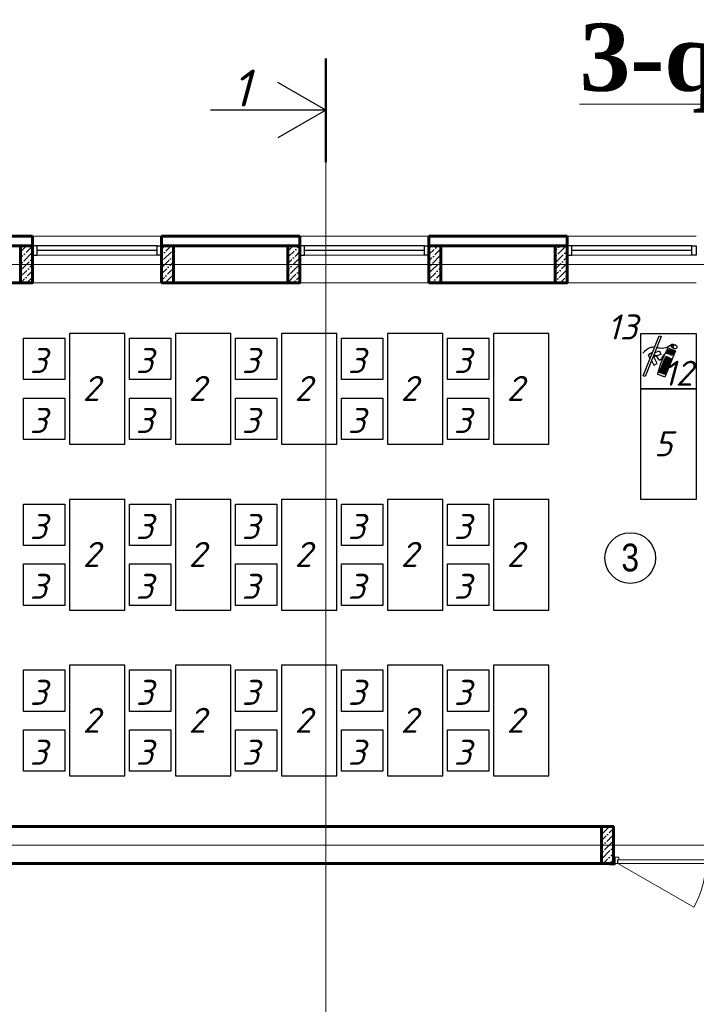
# Model space of a CAD drawing. Header units: millimetres. Extents: x -257011 to 237647566, y 2784933 to 6706507.
# Tile 135 of 256: x 9415922 to 9427989, y 5023387 to 5040948. Entities that reach past the tile are written whole.
import ezdxf

# ---------------------------------------------------------------- set-up
doc = ezdxf.new("R2010")
doc.units = ezdxf.units.MM
doc.header["$LTSCALE"] = 1000
doc.linetypes.add('ACAD_ISO03W100', pattern=[30, 12, -18])
doc.linetypes.add('ACAD_ISO10W100', pattern=[18, 12, -3, 0, -3])
for name, color, linetype, lineweight in [('Doors', 86, 'Continuous', 13), ('expl', 234, 'Continuous', 13), ('PLAN', 7, 'Continuous', 40), ('заливки', 250, 'Continuous', 18), ('Калонны', 20, 'Continuous', 25), ('Размеры', 251, 'Continuous', 18)]:
    doc.layers.add(name, color=color, linetype=linetype, lineweight=lineweight)
doc.layers.add('TESS', color=252, linetype='Continuous')
doc.layers.add('ТХ', color=7, linetype='Continuous')
doc.styles.get("Standard").update_dxf_attribs({"font": 'ARIALN.TTF'})

# ---------------------------------------------------------------- blocks, each defined once
blk = doc.blocks.new('eshik yangi')
at = {"layer": 'Doors'}
blk.add_line((1405002, 1634259), (1404179, 1633784), dxfattribs=at)
for points in [[(1404002, 1634329), (1404022, 1634329), (1404022, 1634259), (1404002, 1634259)], [(1404062, 1634299), (1404062, 1634329), (1404022, 1634329), (1404022, 1634259), (1404047, 1634259), (1404047, 1634299)], [(1404992, 1634299), (1404992, 1634329), (1405032, 1634329), (1405032, 1634259), (1405007, 1634259), (1405007, 1634299)], [(1405052, 1634329), (1405032, 1634329), (1405032, 1634259), (1405052, 1634259)], [(1403962, 1634259), (1404022, 1634259), (1404022, 1634244), (1403962, 1634244)], [(1404052, 1634299), (1405002, 1634299), (1405002, 1634259), (1404052, 1634259)], [(1405032, 1634259), (1405092, 1634259), (1405092, 1634244), (1405032, 1634244)]]:
    blk.add_lwpolyline(points, close=True, dxfattribs=at)
blk.add_arc((1405002, 1634259), 950, 180, 210, dxfattribs=at)
blk = doc.blocks.new('wwww')
at = {"layer": 'заливки', "color": 0, "lineweight": 25, "ltscale": 0.15}
for p, q in [((-325687, -679302), (-325671, -679297)), ((-325686, -679305), (-325687, -679302)), ((-325686, -679305), (-325681, -679321)), ((-325671, -679297), (-325660, -679334)), ((-325484, -679209), (-325477, -679225)), ((-325470, -679244), (-325465, -679256)), ((-325814, -679382), (-325729, -679357)), ((-325808, -679400), (-325814, -679382)), ((-325723, -679374), (-325808, -679400)), ((-325729, -679357), (-325713, -679352)), ((-325708, -679369), (-325723, -679374)), ((-325713, -679352), (-325708, -679369)), ((-325699, -679327), (-325681, -679321)), ((-325693, -679344), (-325699, -679327)), ((-325660, -679334), (-325693, -679344))]:
    blk.add_line(p, q, dxfattribs=at)
for points in [[(-325485, -678956), (-325474, -678992), (-326163, -679200), (-326174, -679165)], [(-325857, -679312), (-325852, -679329), (-325867, -679334), (-325873, -679316)], [(-325839, -679306), (-325834, -679323), (-325850, -679328), (-325855, -679311)], [(-325821, -679301), (-325816, -679318), (-325832, -679323), (-325837, -679306)], [(-325805, -679296), (-325800, -679313), (-325816, -679318), (-325821, -679301)], [(-325800, -679315), (-325794, -679332), (-325810, -679337), (-325815, -679320)], [(-325788, -679291), (-325782, -679308), (-325798, -679313), (-325803, -679295)], [(-325782, -679310), (-325777, -679327), (-325792, -679332), (-325797, -679315)], [(-325770, -679285), (-325764, -679302), (-325780, -679307), (-325785, -679290)], [(-325764, -679304), (-325759, -679322), (-325774, -679326), (-325780, -679309)], [(-325752, -679280), (-325747, -679297), (-325762, -679302), (-325767, -679285)], [(-325746, -679299), (-325741, -679316), (-325756, -679321), (-325762, -679304)], [(-325736, -679275), (-325731, -679292), (-325747, -679297), (-325752, -679280)], [(-325730, -679294), (-325725, -679312), (-325741, -679316), (-325746, -679299)], [(-325725, -679314), (-325719, -679331), (-325735, -679335), (-325740, -679318)], [(-325718, -679270), (-325713, -679287), (-325729, -679292), (-325734, -679274)], [(-325712, -679289), (-325707, -679306), (-325723, -679311), (-325728, -679294)], [(-325707, -679308), (-325701, -679325), (-325717, -679330), (-325722, -679313)], [(-325700, -679264), (-325695, -679281), (-325711, -679286), (-325716, -679269)], [(-325695, -679284), (-325689, -679301), (-325705, -679305), (-325710, -679288)], [(-325689, -679303), (-325684, -679320), (-325699, -679325), (-325704, -679307)], [(-325682, -679259), (-325677, -679276), (-325693, -679281), (-325698, -679264)], [(-325677, -679278), (-325671, -679295), (-325687, -679300), (-325692, -679283)], [(-325617, -679239), (-325611, -679256), (-325627, -679261), (-325632, -679244)], [(-325611, -679258), (-325606, -679275), (-325621, -679280), (-325626, -679263)], [(-325605, -679277), (-325600, -679295), (-325615, -679299), (-325621, -679282)], [(-325599, -679297), (-325594, -679314), (-325610, -679319), (-325615, -679301)], [(-325599, -679234), (-325594, -679251), (-325609, -679255), (-325614, -679238)], [(-325593, -679253), (-325588, -679270), (-325603, -679275), (-325609, -679258)], [(-325593, -679316), (-325588, -679333), (-325604, -679338), (-325609, -679321)], [(-325587, -679272), (-325582, -679289), (-325598, -679294), (-325603, -679277)], [(-325581, -679228), (-325576, -679245), (-325591, -679250), (-325597, -679233)], [(-325581, -679291), (-325576, -679308), (-325592, -679313), (-325597, -679296)], [(-325575, -679247), (-325570, -679265), (-325586, -679269), (-325591, -679252)], [(-325576, -679310), (-325570, -679328), (-325586, -679332), (-325591, -679315)], [(-325569, -679267), (-325564, -679284), (-325580, -679288), (-325585, -679271)], [(-325563, -679223), (-325558, -679240), (-325573, -679245), (-325579, -679228)], [(-325563, -679286), (-325558, -679303), (-325574, -679308), (-325579, -679291)], [(-325557, -679242), (-325552, -679259), (-325568, -679264), (-325573, -679247)], [(-325558, -679305), (-325552, -679322), (-325568, -679327), (-325573, -679310)], [(-325551, -679261), (-325546, -679278), (-325562, -679283), (-325567, -679266)], [(-325546, -679280), (-325540, -679298), (-325556, -679302), (-325561, -679285)], [(-325540, -679300), (-325535, -679317), (-325550, -679321), (-325555, -679304)], [(-325944, -679338), (-325939, -679355), (-325955, -679360), (-325960, -679343)], [(-325938, -679357), (-325933, -679374), (-325949, -679379), (-325954, -679362)], [(-325933, -679376), (-325927, -679394), (-325943, -679398), (-325948, -679381)], [(-325926, -679333), (-325921, -679350), (-325937, -679355), (-325942, -679337)], [(-325927, -679396), (-325922, -679413), (-325937, -679418), (-325942, -679400)], [(-325921, -679415), (-325916, -679432), (-325931, -679437), (-325937, -679420)], [(-325920, -679352), (-325915, -679369), (-325931, -679374), (-325936, -679357)], [(-325915, -679371), (-325909, -679388), (-325925, -679393), (-325930, -679376)], [(-325908, -679327), (-325903, -679344), (-325919, -679349), (-325924, -679332)], [(-325909, -679390), (-325904, -679407), (-325919, -679412), (-325924, -679395)], [(-325903, -679409), (-325898, -679427), (-325913, -679431), (-325919, -679414)], [(-325903, -679346), (-325897, -679364), (-325913, -679368), (-325918, -679351)], [(-325897, -679366), (-325892, -679383), (-325907, -679388), (-325912, -679370)], [(-325891, -679385), (-325886, -679402), (-325901, -679407), (-325907, -679390)], [(-325890, -679322), (-325885, -679339), (-325901, -679344), (-325906, -679327)], [(-325885, -679404), (-325880, -679421), (-325896, -679426), (-325901, -679409)], [(-325885, -679341), (-325879, -679358), (-325895, -679363), (-325900, -679346)], [(-325879, -679360), (-325874, -679377), (-325889, -679382), (-325895, -679365)], [(-325875, -679317), (-325870, -679334), (-325885, -679339), (-325890, -679322)], [(-325873, -679379), (-325868, -679397), (-325884, -679401), (-325889, -679384)], [(-325869, -679336), (-325864, -679353), (-325879, -679358), (-325885, -679341)], [(-325867, -679399), (-325862, -679416), (-325878, -679421), (-325883, -679403)], [(-325863, -679355), (-325858, -679373), (-325874, -679377), (-325879, -679360)], [(-325857, -679375), (-325852, -679392), (-325868, -679397), (-325873, -679379)], [(-325851, -679331), (-325846, -679348), (-325862, -679353), (-325867, -679336)], [(-325852, -679394), (-325846, -679411), (-325862, -679416), (-325867, -679399)], [(-325845, -679350), (-325840, -679367), (-325856, -679372), (-325861, -679355)], [(-325839, -679369), (-325834, -679386), (-325850, -679391), (-325855, -679374)], [(-325833, -679325), (-325828, -679343), (-325844, -679347), (-325849, -679330)], [(-325834, -679388), (-325828, -679406), (-325844, -679410), (-325849, -679393)], [(-325827, -679345), (-325822, -679362), (-325838, -679367), (-325843, -679349)], [(-325822, -679364), (-325816, -679381), (-325832, -679386), (-325837, -679369)], [(-325815, -679320), (-325810, -679337), (-325826, -679342), (-325831, -679325)], [(-325816, -679383), (-325811, -679400), (-325826, -679405), (-325831, -679388)], [(-325810, -679339), (-325804, -679356), (-325820, -679361), (-325825, -679344)], [(-325804, -679358), (-325799, -679376), (-325814, -679380), (-325819, -679363)], [(-325794, -679335), (-325789, -679352), (-325804, -679356), (-325810, -679339)], [(-325788, -679354), (-325783, -679371), (-325799, -679376), (-325804, -679358)], [(-325776, -679329), (-325771, -679346), (-325786, -679351), (-325792, -679334)], [(-325770, -679348), (-325765, -679365), (-325781, -679370), (-325786, -679353)], [(-325758, -679324), (-325753, -679341), (-325769, -679346), (-325774, -679328)], [(-325752, -679343), (-325747, -679360), (-325763, -679365), (-325768, -679348)], [(-325740, -679318), (-325735, -679335), (-325751, -679340), (-325756, -679323)], [(-325734, -679337), (-325729, -679355), (-325745, -679359), (-325750, -679342)], [(-325719, -679333), (-325714, -679350), (-325729, -679355), (-325734, -679337)], [(-325701, -679327), (-325696, -679345), (-325711, -679349), (-325716, -679332)], [(-325695, -679347), (-325690, -679364), (-325705, -679368), (-325711, -679351)], [(-325677, -679341), (-325672, -679358), (-325688, -679363), (-325693, -679346)], [(-325659, -679336), (-325654, -679353), (-325670, -679358), (-325675, -679340)]]:
    blk.add_lwpolyline(points, close=True, dxfattribs=at)
for points in [[(-325889, -679117), (-325924, -679194), (-325866, -679220), (-325815, -679108)], [(-325871, -679073), (-325877, -679070), (-325843, -679016)], [(-325788, -679048), (-325785, -679042), (-325843, -679016)], [(-325749, -679075), (-325677, -679120), (-325710, -679173), (-325815, -679108)], [(-325552, -679198), (-325513, -679328), (-325964, -679465), (-326004, -679335)]]:
    blk.add_lwpolyline(points, dxfattribs=at)
for centre, radius, start, end in [((-325114, -681459), 2303, 100.9493, 112.708), ((-325477, -679229), 29.5, 216.9044, 354.8007)]:
    blk.add_arc(centre, radius, start, end, dxfattribs=at)
at = {"layer": 'заливки', "color": 0, "lineweight": 25, "ltscale": 0.15, "extrusion": (0, 0, -1)}
blk.add_ellipse((-325468, -679263), major_axis=(16.4, -53.3), ratio=0.548518, dxfattribs=at)
at = {"layer": 'заливки', "color": 0, "lineweight": 25, "ltscale": 0.15}
blk.add_ellipse((-325473, -679235), major_axis=(3.92, -9.4), ratio=0.353008, dxfattribs=at)
for points, knots in [([(-325685, -679017), (-325698, -678997), (-325744, -678938), (-325827, -678931), (-325886, -678926)], [258.945343, 258.945343, 258.945343, 258.945343, 321.866255, 469.799997, 469.799997, 469.799997, 469.799997]), ([(-325805, -679092), (-325787, -679100), (-325762, -679126), (-325839, -679240), (-325737, -679231), (-325675, -679225)], [52.696456, 52.696456, 52.696456, 52.696456, 88.452953, 137.856523, 215.270135, 215.270135, 215.270135, 215.270135]), ([(-325800, -679090), (-325797, -679092), (-325794, -679094), (-325788, -679098), (-325785, -679100), (-325780, -679106), (-325778, -679110), (-325775, -679117), (-325774, -679121), (-325774, -679127), (-325774, -679129), (-325775, -679133), (-325775, -679135), (-325777, -679143), (-325779, -679149), (-325783, -679160), (-325786, -679166), (-325791, -679178), (-325793, -679183), (-325796, -679192), (-325797, -679195), (-325798, -679200), (-325798, -679202), (-325798, -679206), (-325798, -679207), (-325797, -679210), (-325796, -679212), (-325795, -679214), (-325794, -679216), (-325791, -679218), (-325790, -679219), (-325786, -679221), (-325784, -679221), (-325778, -679224), (-325773, -679225), (-325761, -679226), (-325754, -679227), (-325740, -679227), (-325732, -679226), (-325709, -679225), (-325692, -679224), (-325675, -679222)], [54.981019, 54.981019, 54.981019, 54.981019, 61.260874, 61.260874, 69.6918, 69.6918, 78.122727, 78.122727, 86.553654, 86.553654, 90.403827, 90.403827, 94.253999, 94.253999, 104.434609, 104.434609, 114.615219, 114.615219, 124.795829, 124.795829, 131.641747, 131.641747, 135.939583, 135.939583, 141.201002, 141.201002, 146.462422, 146.462422, 151.723841, 151.723841, 156.985261, 156.985261, 162.24668, 162.24668, 172.922377, 172.922377, 183.598075, 183.598075, 194.273772, 194.273772, 215.270135, 215.270135, 215.270135, 215.270135]), ([(-325484, -679209), (-325526, -679194), (-325606, -679165), (-325646, -679086), (-325666, -679050)], [0, 0, 0, 0, 117.894714, 225.048375, 225.048375, 225.048375, 225.048375])]:
    blk.add_open_spline(points, degree=3, knots=knots, dxfattribs=at)
blk = doc.blocks.new('njmghn')
at = {"ltscale": 100}
h = blk.add_hatch(dxfattribs=at)
h.set_pattern_fill('ANSI36', color=256, scale=15, style=0)
h.set_pattern_definition([(45, (9885045.847, 4372517.793), (25.2569703, 92.6088912), [119.0625, -23.8125, 0, -23.8125])])
h.paths.add_polyline_path([(9739343.6, 5089672.3), (9739213.6, 5089672.3), (9739213.6, 5090072.3), (9739343.6, 5090072.3)])
h = blk.add_hatch(dxfattribs=at)
h.set_pattern_fill('ANSI36', color=256, scale=15, style=0)
h.set_pattern_definition([(45, (9886815.847, 4372517.793), (25.2569703, 92.6088912), [119.0625, -23.8125, 0, -23.8125])])
h.paths.add_polyline_path([(9740873.6, 5089672.3), (9740743.6, 5089672.3), (9740743.6, 5090072.3), (9740873.6, 5090072.3)])
h = blk.add_hatch(dxfattribs=at)
h.set_pattern_fill('ANSI36', color=256, scale=15, style=0)
h.set_pattern_definition([(45, (9882145.847, 4372517.793), (25.2569703, 92.6088912), [119.0625, -23.8125, 0, -23.8125])])
h.paths.add_polyline_path([(9742243.6, 5089672.3), (9742113.6, 5089672.3), (9742113.6, 5090072.3), (9742243.6, 5090072.3)])
h = blk.add_hatch(dxfattribs=at)
h.set_pattern_fill('ANSI36', color=256, scale=15, style=0)
h.set_pattern_definition([(45, (9883915.847, 4372517.793), (25.2569703, 92.6088912), [119.0625, -23.8125, 0, -23.8125])])
h.paths.add_polyline_path([(9743773.6, 5089672.3), (9743643.6, 5089672.3), (9743643.6, 5090072.3), (9743773.6, 5090072.3)])
h = blk.add_hatch(dxfattribs=at)
h.set_pattern_fill('ANSI36', color=256, scale=15, style=0)
h.set_pattern_definition([(45, (9879245.847, 4372517.793), (25.2569703, 92.6088912), [119.0625, -23.8125, 0, -23.8125])])
h.paths.add_polyline_path([(9745143.6, 5089672.3), (9745013.6, 5089672.3), (9745013.6, 5090072.3), (9745143.6, 5090072.3)])
h = blk.add_hatch(dxfattribs=at)
h.set_pattern_fill('ANSI36', color=256, scale=15, style=0)
h.set_pattern_definition([(45, (9892945.847, 4352508.26), (25.2569703, 92.6088912), [119.0625, -23.8125, 0, -23.8125])])
h.paths.add_polyline_path([(9745643.6, 5083372.3), (9745513.6, 5083372.3), (9745513.6, 5083772.3), (9745643.6, 5083772.3)])
at = {"lineweight": 50}
blk.add_line((9742524.8, 5092104.9), (9742524.8, 5090982.3), dxfattribs=at)
blk.add_line((9742524.8, 5092104.9), (9742524.8, 5090982.3), dxfattribs=at)
at = {"lineweight": 30}
for q in [(9742005.2, 5091843.6), (9742005.2, 5091843.6), (9741273, 5091543.6), (9741273, 5091543.6), (9742005.2, 5091243.6), (9742005.2, 5091243.6)]:
    blk.add_line((9742524.8, 5091543.6), q, dxfattribs=at)
at = {"lineweight": 9, "ltscale": 100}
for p, q in [((9740743.6, 5090179.3), (9739343.6, 5090179.3)), ((9743643.6, 5090179.3), (9742243.6, 5090179.3)), ((9746543.6, 5090179.3), (9745143.6, 5090179.3)), ((9740743.6, 5089672.3), (9739343.6, 5089672.3)), ((9743643.6, 5089672.3), (9742243.6, 5089672.3)), ((9746543.6, 5089672.3), (9745143.6, 5089672.3))]:
    blk.add_line(p, q, dxfattribs=at)
at = {"lineweight": 60, "ltscale": 100}
for p, q in [((9739343.6, 5090072.3), (9737143.6, 5090072.3)), ((9739343.6, 5090072.3), (9739343.6, 5089672.3)), ((9742243.6, 5090072.3), (9740743.6, 5090072.3)), ((9740743.6, 5090072.3), (9740743.6, 5089672.3)), ((9742243.6, 5090072.3), (9742243.6, 5089672.3)), ((9745143.6, 5090072.3), (9743643.6, 5090072.3)), ((9743643.6, 5090072.3), (9743643.6, 5089672.3)), ((9745143.6, 5090072.3), (9745143.6, 5089672.3)), ((9739343.6, 5089672.3), (9738343.6, 5089672.3)), ((9742243.6, 5089672.3), (9740743.6, 5089672.3)), ((9745143.6, 5089672.3), (9743643.6, 5089672.3)), ((9745643.6, 5083772.3), (9738343.6, 5083772.3)), ((9745643.6, 5083772.3), (9745643.6, 5083372.3)), ((9745643.6, 5083372.3), (9737343.6, 5083372.3))]:
    blk.add_line(p, q, dxfattribs=at)
at = {"color": 5}
for p, q in [((9740693.6, 5090072.3), (9739393.6, 5090072.3)), ((9740693.6, 5090022.3), (9739393.6, 5090022.3)), ((9743593.6, 5090072.3), (9742293.6, 5090072.3)), ((9743593.6, 5090022.3), (9742293.6, 5090022.3)), ((9746493.6, 5090072.3), (9745193.6, 5090072.3)), ((9746493.6, 5090022.3), (9745193.6, 5090022.3))]:
    blk.add_line(p, q, dxfattribs=at)
at = {"color": 5, "lineweight": 0}
for p, q in [((9740693.6, 5089972.3), (9739393.6, 5089972.3)), ((9743593.6, 5089972.3), (9742293.6, 5089972.3)), ((9746493.6, 5089972.3), (9745193.6, 5089972.3))]:
    blk.add_line(p, q, dxfattribs=at)
at = {"color": 1, "linetype": 'ACAD_ISO10W100', "lineweight": 9, "ltscale": 100}
for p, q in [((9761743.6, 5089872.3), (9734743.6, 5089872.3)), ((9761743.6, 5083572.3), (9734743.6, 5083572.3))]:
    blk.add_line(p, q, dxfattribs=at)
at = {"color": 1, "linetype": 'ACAD_ISO03W100', "lineweight": 15, "ltscale": 15}
blk.add_lwpolyline([(9742524.8, 5090982.3), (9742524.8, 5072162.9)], dxfattribs=at)
at = {"color": 252, "lineweight": 60, "ltscale": 100}
for points in [[(9739343.6, 5090179.3), (9737143.6, 5090179.3)], [(9739343.6, 5090072.3), (9739343.6, 5090179.3)], [(9742243.6, 5090179.3), (9740743.6, 5090179.3)], [(9740743.6, 5090072.3), (9740743.6, 5090179.3)], [(9742243.6, 5090072.3), (9742243.6, 5090179.3)], [(9745143.6, 5090179.3), (9743643.6, 5090179.3)], [(9743643.6, 5090072.3), (9743643.6, 5090179.3)], [(9745143.6, 5090072.3), (9745143.6, 5090179.3)]]:
    blk.add_lwpolyline(points, dxfattribs=at)
at = {"color": 32, "lineweight": 30, "ltscale": 100}
for points in [[(9739343.6, 5090172.3), (9737143.6, 5090172.3)], [(9742243.6, 5090172.3), (9740743.6, 5090172.3)], [(9745143.6, 5090172.3), (9743643.6, 5090172.3)]]:
    blk.add_lwpolyline(points, dxfattribs=at)
at = {"color": 5}
for points in [[(9739343.6, 5089972.3), (9739393.6, 5089972.3), (9739393.6, 5090072.3), (9739343.6, 5090072.3)], [(9740743.6, 5089972.3), (9740693.6, 5089972.3), (9740693.6, 5090072.3), (9740743.6, 5090072.3)], [(9742243.6, 5089972.3), (9742293.6, 5089972.3), (9742293.6, 5090072.3), (9742243.6, 5090072.3)], [(9743643.6, 5089972.3), (9743593.6, 5089972.3), (9743593.6, 5090072.3), (9743643.6, 5090072.3)], [(9745143.6, 5089972.3), (9745193.6, 5089972.3), (9745193.6, 5090072.3), (9745143.6, 5090072.3)], [(9746543.6, 5089972.3), (9746493.6, 5089972.3), (9746493.6, 5090072.3), (9746543.6, 5090072.3)]]:
    blk.add_lwpolyline(points, close=True, dxfattribs=at)
at = {"layer": 'expl', "lineweight": 30}
blk.add_circle((9745827.4, 5086686.3), 275.1, dxfattribs=at)
at = {"layer": 'Размеры', "lineweight": 60, "ltscale": 5}
for points in [[(9739213.6, 5089672.3), (9739343.6, 5089672.3), (9739343.6, 5090072.3), (9739213.6, 5090072.3)], [(9740743.6, 5089672.3), (9740873.6, 5089672.3), (9740873.6, 5090072.3), (9740743.6, 5090072.3)], [(9742113.6, 5089672.3), (9742243.6, 5089672.3), (9742243.6, 5090072.3), (9742113.6, 5090072.3)], [(9743643.6, 5089672.3), (9743773.6, 5089672.3), (9743773.6, 5090072.3), (9743643.6, 5090072.3)], [(9745013.6, 5089672.3), (9745143.6, 5089672.3), (9745143.6, 5090072.3), (9745013.6, 5090072.3)], [(9745513.6, 5083372.3), (9745643.6, 5083372.3), (9745643.6, 5083772.3), (9745513.6, 5083772.3)]]:
    blk.add_lwpolyline(points, close=True, dxfattribs=at)
at = {"layer": 'ТХ', "ltscale": 5}
for points in [[(9739243.6, 5089072.3), (9739693.6, 5089072.3), (9739693.6, 5088622.3), (9739243.6, 5088622.3)], [(9739743.6, 5087922.3), (9740343.6, 5087922.3), (9740343.6, 5089122.3), (9739743.6, 5089122.3)], [(9740393.6, 5089072.3), (9740843.6, 5089072.3), (9740843.6, 5088622.3), (9740393.6, 5088622.3)], [(9740893.6, 5087922.3), (9741493.6, 5087922.3), (9741493.6, 5089122.3), (9740893.6, 5089122.3)], [(9741543.6, 5089072.3), (9741993.6, 5089072.3), (9741993.6, 5088622.3), (9741543.6, 5088622.3)], [(9742043.6, 5087922.3), (9742643.6, 5087922.3), (9742643.6, 5089122.3), (9742043.6, 5089122.3)], [(9742693.6, 5089072.3), (9743143.6, 5089072.3), (9743143.6, 5088622.3), (9742693.6, 5088622.3)], [(9743193.6, 5087922.3), (9743793.6, 5087922.3), (9743793.6, 5089122.3), (9743193.6, 5089122.3)], [(9743843.6, 5089072.3), (9744293.6, 5089072.3), (9744293.6, 5088622.3), (9743843.6, 5088622.3)], [(9744343.6, 5087922.3), (9744943.6, 5087922.3), (9744943.6, 5089122.3), (9744343.6, 5089122.3)], [(9745943.6, 5089122.3), (9746543.6, 5089122.3), (9746543.6, 5088522.3), (9745943.6, 5088522.3)], [(9745943.6, 5088522.3), (9746543.6, 5088522.3), (9746543.6, 5087322.3), (9745943.6, 5087322.3)], [(9739243.6, 5088422.3), (9739693.6, 5088422.3), (9739693.6, 5087972.3), (9739243.6, 5087972.3)], [(9740393.6, 5088422.3), (9740843.6, 5088422.3), (9740843.6, 5087972.3), (9740393.6, 5087972.3)], [(9741543.6, 5088422.3), (9741993.6, 5088422.3), (9741993.6, 5087972.3), (9741543.6, 5087972.3)], [(9742693.6, 5088422.3), (9743143.6, 5088422.3), (9743143.6, 5087972.3), (9742693.6, 5087972.3)], [(9743843.6, 5088422.3), (9744293.6, 5088422.3), (9744293.6, 5087972.3), (9743843.6, 5087972.3)], [(9739743.6, 5086122.3), (9740343.6, 5086122.3), (9740343.6, 5087322.3), (9739743.6, 5087322.3)], [(9740893.6, 5086122.3), (9741493.6, 5086122.3), (9741493.6, 5087322.3), (9740893.6, 5087322.3)], [(9742043.6, 5086122.3), (9742643.6, 5086122.3), (9742643.6, 5087322.3), (9742043.6, 5087322.3)], [(9743193.6, 5086122.3), (9743793.6, 5086122.3), (9743793.6, 5087322.3), (9743193.6, 5087322.3)], [(9744343.6, 5086122.3), (9744943.6, 5086122.3), (9744943.6, 5087322.3), (9744343.6, 5087322.3)], [(9739243.6, 5087272.3), (9739693.6, 5087272.3), (9739693.6, 5086822.3), (9739243.6, 5086822.3)], [(9740393.6, 5087272.3), (9740843.6, 5087272.3), (9740843.6, 5086822.3), (9740393.6, 5086822.3)], [(9741543.6, 5087272.3), (9741993.6, 5087272.3), (9741993.6, 5086822.3), (9741543.6, 5086822.3)], [(9742693.6, 5087272.3), (9743143.6, 5087272.3), (9743143.6, 5086822.3), (9742693.6, 5086822.3)], [(9743843.6, 5087272.3), (9744293.6, 5087272.3), (9744293.6, 5086822.3), (9743843.6, 5086822.3)], [(9739243.6, 5086622.3), (9739693.6, 5086622.3), (9739693.6, 5086172.3), (9739243.6, 5086172.3)], [(9740393.6, 5086622.3), (9740843.6, 5086622.3), (9740843.6, 5086172.3), (9740393.6, 5086172.3)], [(9741543.6, 5086622.3), (9741993.6, 5086622.3), (9741993.6, 5086172.3), (9741543.6, 5086172.3)], [(9742693.6, 5086622.3), (9743143.6, 5086622.3), (9743143.6, 5086172.3), (9742693.6, 5086172.3)], [(9743843.6, 5086622.3), (9744293.6, 5086622.3), (9744293.6, 5086172.3), (9743843.6, 5086172.3)], [(9739743.6, 5084322.3), (9740343.6, 5084322.3), (9740343.6, 5085522.3), (9739743.6, 5085522.3)], [(9740893.6, 5084322.3), (9741493.6, 5084322.3), (9741493.6, 5085522.3), (9740893.6, 5085522.3)], [(9742043.6, 5084322.3), (9742643.6, 5084322.3), (9742643.6, 5085522.3), (9742043.6, 5085522.3)], [(9743193.6, 5084322.3), (9743793.6, 5084322.3), (9743793.6, 5085522.3), (9743193.6, 5085522.3)], [(9744343.6, 5084322.3), (9744943.6, 5084322.3), (9744943.6, 5085522.3), (9744343.6, 5085522.3)], [(9739243.6, 5085472.3), (9739693.6, 5085472.3), (9739693.6, 5085022.3), (9739243.6, 5085022.3)], [(9740393.6, 5085472.3), (9740843.6, 5085472.3), (9740843.6, 5085022.3), (9740393.6, 5085022.3)], [(9741543.6, 5085472.3), (9741993.6, 5085472.3), (9741993.6, 5085022.3), (9741543.6, 5085022.3)], [(9742693.6, 5085472.3), (9743143.6, 5085472.3), (9743143.6, 5085022.3), (9742693.6, 5085022.3)], [(9743843.6, 5085472.3), (9744293.6, 5085472.3), (9744293.6, 5085022.3), (9743843.6, 5085022.3)], [(9739243.6, 5084822.3), (9739693.6, 5084822.3), (9739693.6, 5084372.3), (9739243.6, 5084372.3)], [(9740393.6, 5084822.3), (9740843.6, 5084822.3), (9740843.6, 5084372.3), (9740393.6, 5084372.3)], [(9741543.6, 5084822.3), (9741993.6, 5084822.3), (9741993.6, 5084372.3), (9741543.6, 5084372.3)], [(9742693.6, 5084822.3), (9743143.6, 5084822.3), (9743143.6, 5084372.3), (9742693.6, 5084372.3)], [(9743843.6, 5084822.3), (9744293.6, 5084822.3), (9744293.6, 5084372.3), (9743843.6, 5084372.3)]]:
    blk.add_lwpolyline(points, close=True, dxfattribs=at)
at = {"color": 2, "lineweight": 70, "xscale": -1}
blk.add_blockref('eshik yangi', (11150695.4, 3449113.7), dxfattribs=at)
at = {"layer": 'TESS', "color": 16, "xscale": 0.6480000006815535, "yscale": 0.6480000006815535, "zscale": 0.6480000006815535, "rotation": 51.30378353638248}
blk.add_blockref('wwww', (9534622.2, 5528771.5), dxfattribs=at)
at = {"lineweight": 9, "insert": (9745731, 5086537.7), "char_height": 300, "width": 349.19, "attachment_point": 7}
blk.add_mtext('3', dxfattribs=at)
at = {"layer": 'PLAN', "lineweight": 30, "insert": (9741707.3, 5091984.7), "char_height": 400, "width": 338.657, "attachment_point": 3}
blk.add_mtext('{\\fISOCPEUR|b1|i1|c204|p34;1}', dxfattribs=at)
blk.add_mtext('{\\fISOCPEUR|b1|i1|c204|p34;1}', dxfattribs=at)
at = {"layer": 'Калонны', "char_height": 271.656, "attachment_point": 7}
for s, insert in [('{\\fArial|b0|i0|c204|p34;\\C150; \\fISOCPEUR|b0|i1|c0|p34;\\C1;13}', (9745472.4, 5089056.9)), ('{\\fArial|b0|i0|c204|p34;\\C150; \\fISOCPEUR|b0|i1|c204|p34;\\C1;3}', (9739207.3, 5088692.7)), ('{\\fArial|b0|i0|c204|p34;\\C150; \\fISOCPEUR|b0|i1|c204|p34;\\C1;3}', (9740357.3, 5088692.7)), ('{\\fArial|b0|i0|c204|p34;\\C150; \\fISOCPEUR|b0|i1|c204|p34;\\C1;3}', (9741507.3, 5088692.7)), ('{\\fArial|b0|i0|c204|p34;\\C150; \\fISOCPEUR|b0|i1|c204|p34;\\C1;3}', (9742657.3, 5088692.7)), ('{\\fArial|b0|i0|c204|p34;\\C150; \\fISOCPEUR|b0|i1|c204|p34;\\C1;3}', (9743807.3, 5088692.7)), ('{\\fArial|b0|i0|c204|p34;\\C150; \\fISOCPEUR|b0|i1|c0|p34;\\C1;12}', (9746078, 5088555.1)), ('{\\fArial|b0|i0|c204|p34;\\C150; \\fISOCPEUR|b0|i1|c204|p34;\\C1;2}', (9739781.2, 5088390.3)), ('{\\fArial|b0|i0|c204|p34;\\C150; \\fISOCPEUR|b0|i1|c204|p34;\\C1;2}', (9740931.2, 5088390.3)), ('{\\fArial|b0|i0|c204|p34;\\C150; \\fISOCPEUR|b0|i1|c204|p34;\\C1;2}', (9742081.2, 5088390.3)), ('{\\fArial|b0|i0|c204|p34;\\C150; \\fISOCPEUR|b0|i1|c204|p34;\\C1;2}', (9743231.2, 5088390.3)), ('{\\fArial|b0|i0|c204|p34;\\C150; \\fISOCPEUR|b0|i1|c204|p34;\\C1;2}', (9744381.2, 5088390.3)), ('{\\fArial|b0|i0|c204|p34;\\C150; \\fISOCPEUR|b0|i1|c204|p34;\\C1;3}', (9739207.3, 5088042.7)), ('{\\fArial|b0|i0|c204|p34;\\C150; \\fISOCPEUR|b0|i1|c204|p34;\\C1;3}', (9740357.3, 5088042.7)), ('{\\fArial|b0|i0|c204|p34;\\C150; \\fISOCPEUR|b0|i1|c204|p34;\\C1;3}', (9741507.3, 5088042.7)), ('{\\fArial|b0|i0|c204|p34;\\C150; \\fISOCPEUR|b0|i1|c204|p34;\\C1;3}', (9742657.3, 5088042.7)), ('{\\fArial|b0|i0|c204|p34;\\C150; \\fISOCPEUR|b0|i1|c204|p34;\\C1;3}', (9743807.3, 5088042.7)), ('{\\fArial|b0|i0|c204|p34;\\C150; \\fISOCPEUR|b0|i1|c204|p34;\\C1;5}', (9745981.2, 5087790.3)), ('{\\fArial|b0|i0|c204|p34;\\C150; \\fISOCPEUR|b0|i1|c204|p34;\\C1;3}', (9739207.3, 5086892.7)), ('{\\fArial|b0|i0|c204|p34;\\C150; \\fISOCPEUR|b0|i1|c204|p34;\\C1;3}', (9740357.3, 5086892.7)), ('{\\fArial|b0|i0|c204|p34;\\C150; \\fISOCPEUR|b0|i1|c204|p34;\\C1;3}', (9741507.3, 5086892.7)), ('{\\fArial|b0|i0|c204|p34;\\C150; \\fISOCPEUR|b0|i1|c204|p34;\\C1;3}', (9742657.3, 5086892.7)), ('{\\fArial|b0|i0|c204|p34;\\C150; \\fISOCPEUR|b0|i1|c204|p34;\\C1;3}', (9743807.3, 5086892.7)), ('{\\fArial|b0|i0|c204|p34;\\C150; \\fISOCPEUR|b0|i1|c204|p34;\\C1;2}', (9739781.2, 5086590.3)), ('{\\fArial|b0|i0|c204|p34;\\C150; \\fISOCPEUR|b0|i1|c204|p34;\\C1;2}', (9740931.2, 5086590.3)), ('{\\fArial|b0|i0|c204|p34;\\C150; \\fISOCPEUR|b0|i1|c204|p34;\\C1;2}', (9742081.2, 5086590.3)), ('{\\fArial|b0|i0|c204|p34;\\C150; \\fISOCPEUR|b0|i1|c204|p34;\\C1;2}', (9743231.2, 5086590.3)), ('{\\fArial|b0|i0|c204|p34;\\C150; \\fISOCPEUR|b0|i1|c204|p34;\\C1;2}', (9744381.2, 5086590.3)), ('{\\fArial|b0|i0|c204|p34;\\C150; \\fISOCPEUR|b0|i1|c204|p34;\\C1;3}', (9739207.3, 5086242.7)), ('{\\fArial|b0|i0|c204|p34;\\C150; \\fISOCPEUR|b0|i1|c204|p34;\\C1;3}', (9740357.3, 5086242.7)), ('{\\fArial|b0|i0|c204|p34;\\C150; \\fISOCPEUR|b0|i1|c204|p34;\\C1;3}', (9741507.3, 5086242.7)), ('{\\fArial|b0|i0|c204|p34;\\C150; \\fISOCPEUR|b0|i1|c204|p34;\\C1;3}', (9742657.3, 5086242.7)), ('{\\fArial|b0|i0|c204|p34;\\C150; \\fISOCPEUR|b0|i1|c204|p34;\\C1;3}', (9743807.3, 5086242.7)), ('{\\fArial|b0|i0|c204|p34;\\C150; \\fISOCPEUR|b0|i1|c204|p34;\\C1;3}', (9739207.3, 5085092.7)), ('{\\fArial|b0|i0|c204|p34;\\C150; \\fISOCPEUR|b0|i1|c204|p34;\\C1;3}', (9740357.3, 5085092.7)), ('{\\fArial|b0|i0|c204|p34;\\C150; \\fISOCPEUR|b0|i1|c204|p34;\\C1;3}', (9741507.3, 5085092.7)), ('{\\fArial|b0|i0|c204|p34;\\C150; \\fISOCPEUR|b0|i1|c204|p34;\\C1;3}', (9742657.3, 5085092.7)), ('{\\fArial|b0|i0|c204|p34;\\C150; \\fISOCPEUR|b0|i1|c204|p34;\\C1;3}', (9743807.3, 5085092.7)), ('{\\fArial|b0|i0|c204|p34;\\C150; \\fISOCPEUR|b0|i1|c204|p34;\\C1;2}', (9739781.2, 5084790.3)), ('{\\fArial|b0|i0|c204|p34;\\C150; \\fISOCPEUR|b0|i1|c204|p34;\\C1;2}', (9740931.2, 5084790.3)), ('{\\fArial|b0|i0|c204|p34;\\C150; \\fISOCPEUR|b0|i1|c204|p34;\\C1;2}', (9742081.2, 5084790.3)), ('{\\fArial|b0|i0|c204|p34;\\C150; \\fISOCPEUR|b0|i1|c204|p34;\\C1;2}', (9743231.2, 5084790.3)), ('{\\fArial|b0|i0|c204|p34;\\C150; \\fISOCPEUR|b0|i1|c204|p34;\\C1;2}', (9744381.2, 5084790.3)), ('{\\fArial|b0|i0|c204|p34;\\C150; \\fISOCPEUR|b0|i1|c204|p34;\\C1;3}', (9739207.3, 5084442.7)), ('{\\fArial|b0|i0|c204|p34;\\C150; \\fISOCPEUR|b0|i1|c204|p34;\\C1;3}', (9740357.3, 5084442.7)), ('{\\fArial|b0|i0|c204|p34;\\C150; \\fISOCPEUR|b0|i1|c204|p34;\\C1;3}', (9741507.3, 5084442.7)), ('{\\fArial|b0|i0|c204|p34;\\C150; \\fISOCPEUR|b0|i1|c204|p34;\\C1;3}', (9742657.3, 5084442.7)), ('{\\fArial|b0|i0|c204|p34;\\C150; \\fISOCPEUR|b0|i1|c204|p34;\\C1;3}', (9743807.3, 5084442.7))]:
    blk.add_mtext(s, dxfattribs=dict(at, insert=insert))

msp = doc.modelspace()

# ---------------------------------------------------------------- texts
at = {"color": 7, "lineweight": 30, "insert": (9274450.095, 5036394.889), "char_height": 939.4258, "width": 8914.89017, "attachment_point": 1}
msp.add_mtext('\\pi2351.83787;{\\fTimes New Roman|b0|i0|c204|p18;\\C256;Qurilish         \\P\\pi2708.16847;  hajmi\\P\\pi3422.97631;   m³}', dxfattribs=at)

# ---------------------------------------------------------------- next in the draw order: block references
at = {"lineweight": 50, "xscale": 1.644058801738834, "yscale": 1.644058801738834, "zscale": 1.644058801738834}
msp.add_blockref('njmghn', (-6595901.467, -3331464.788), dxfattribs=at)

# ---------------------------------------------------------------- next in the draw order: texts
at = {"color": 1, "lineweight": 15, "insert": (9425907.78, 5040879.479), "char_height": 1200, "attachment_point": 1}
msp.add_mtext('{\\fTimes New Roman|b1|i0|c0|p18;\\L\\C256;3-qavat rejasi.}', dxfattribs=at)

doc.saveas('drawing.dxf')
